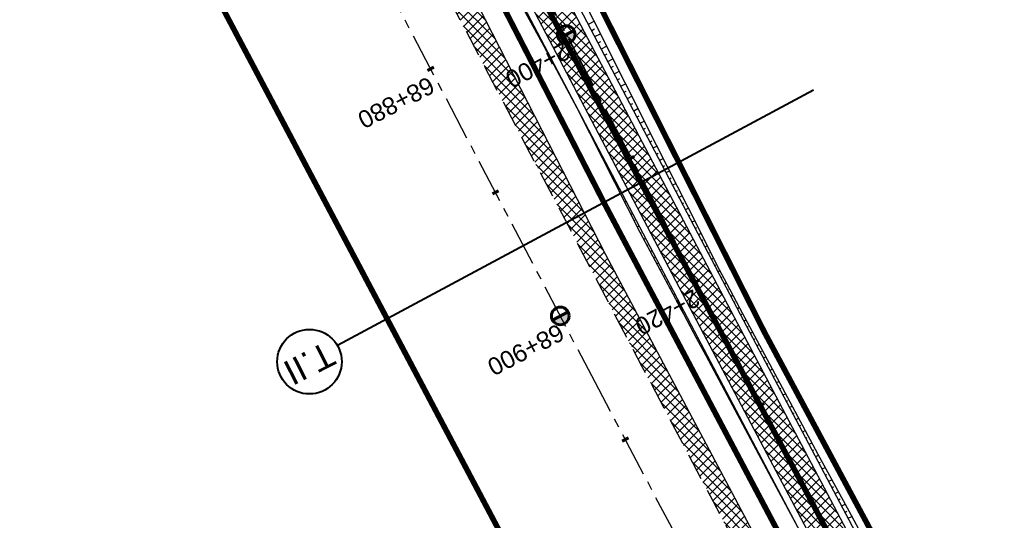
# Model space of a CAD drawing. Header units: metres. Extents: x 7529682 to 7533751, y 5721195 to 5727842.
# Tile 93 of 210: x 7530796 to 7530867, y 5725643 to 5725679. Entities that reach past the tile are written whole.
import ezdxf
from ezdxf.enums import TextEntityAlignment as Align

# ---------------------------------------------------------------- set-up
doc = ezdxf.new("R2010")
doc.units = ezdxf.units.M
for name, pattern in [('817-dzialki-09-05-04$0$HIDDEN', [0.375, 0.25, -0.125]), ('ACAD_ISO05W100', [33, 24, -3, 0, -3, 0, -3]), ('CENTER', [50.8, 31.75, -6.35, 6.35, -6.35]), ('CENTER2', [28.575, 19.05, -3.175, 3.175, -3.175]), ('HIDDEN', [9.525, 6.35, -3.175])]:
    doc.linetypes.add(name, pattern=pattern)
for name, color, linetype in [('C-DROGI-SYTUACJA', 7, 'Continuous'), ('C-DROGI-SYTUACJA-ETYKIETY', 7, 'Continuous'), ('D-hatch-pobocza', 131, 'Continuous'), ('D-pobocza', 60, 'Continuous'), ('D-rowy', 160, 'Continuous'), ('D-skarpa', 2, 'Continuous'), ('D-skarpa-kreskowanie', 2, 'Continuous')]:
    doc.layers.add(name, color=color, linetype=linetype)
for name, color, linetype, lineweight, true_color in [('D-ewidencja-numery', 7, 'Continuous', 50, 0x40ff00), ('D-hatch-ciag-pieszo-rowerowy', 7, 'Continuous', 13, 0xff9f80), ('D-LR-etap-III', 7, '817-dzialki-09-05-04$0$HIDDEN', 50, 0x00008f), ('D-typowe', 7, 'Continuous', 40, 0x0061c2)]:
    doc.layers.add(name, color=color, linetype=linetype, lineweight=lineweight, true_color=true_color)
for name, color, linetype, lineweight in [('D-krawędzie', 3, 'Continuous', 30), ('D-obrzeża', 2, 'Continuous', 30), ('D-oś', 10, 'CENTER', 30), ('D-pas-drogowy', 7, 'ACAD_ISO05W100', 50)]:
    doc.layers.add(name, color=color, linetype=linetype, lineweight=lineweight)
doc.layers.add('poprzeczki', color=7, linetype='Continuous', true_color=0x0000c7)
doc.styles.get("Standard").update_dxf_attribs({"font": 'arial.ttf'})
pattern_1 = [(45, (0, 0), (-0.33675960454, 0.33675960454), []), (135, (0, 0), (-0.33675960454, -0.33675960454), [])]

# ---------------------------------------------------------------- blocks, each defined once
blk = doc.blocks.new('kilometraz')
at = {"linetype": 'ByBlock', "lineweight": -2}
blk.add_hatch(color=0, dxfattribs=at).paths.add_polyline_path([(0, -0.28125, 0.41421356), (0.28125, 0, 0.41421356), (0, 0.28125)])
at = {"color": 0, "linetype": 'ByBlock', "lineweight": -2}
blk.add_line((0, 0.28125), (0, -0.28125), dxfattribs=at)
blk.add_circle((0, 0), 0.28125, dxfattribs=at)
blk = doc.blocks.new('AeccTickLine')
at = {"color": 0, "linetype": 'ByBlock', "lineweight": -2}
blk.add_line((0, 1), (0, -1), dxfattribs=at)

msp = doc.modelspace()

# ---------------------------------------------------------------- hatches: boundary and pattern name
at = {"layer": 'D-hatch-ciag-pieszo-rowerowy'}
h = msp.add_hatch(dxfattribs=at)
h.set_pattern_fill('ANSI37', color=256, scale=0.15, style=0)
h.set_pattern_definition(pattern_1)
edge = h.paths.add_edge_path()
edge.add_line((7530818.124, 5725713.249), (7530816.54, 5725710.847))
edge.add_line((7530816.54, 5725710.847), (7530819.007, 5725705.983))
edge.add_line((7530819.007, 5725705.983), (7530845.281, 5725656.022))
edge.add_line((7530845.281, 5725656.022), (7530865.098, 5725618.485))
edge.add_line((7530865.098, 5725618.485), (7530869.71, 5725609.719))
edge.add_line((7530869.71, 5725609.719), (7530876.809, 5725596.199))
edge.add_arc((7530894.516, 5725605.497), 20, 207.7039, 238.14424)
edge.add_line((7530883.96, 5725588.51), (7530886.535, 5725586.909))
edge.add_arc((7530875.98, 5725569.922), 20, 27.7039, 58.14424, ccw=False)
edge.add_line((7530893.687, 5725579.22), (7530895.076, 5725576.575))
edge.add_line((7530895.076, 5725576.575), (7530899.583, 5725578.804))
edge.add_line((7530899.583, 5725578.804), (7530895.584, 5725580.984))
edge.add_arc((7530877.877, 5725571.686), 20, 27.7039, 58.14424)
edge.add_line((7530888.433, 5725588.674), (7530885.858, 5725590.274))
edge.add_arc((7530896.413, 5725607.262), 20, 207.7039, 238.14424, ccw=False)
edge.add_line((7530878.706, 5725597.964), (7530871.923, 5725610.881))
edge.add_line((7530871.923, 5725610.881), (7530867.31, 5725619.651))
edge.add_line((7530867.31, 5725619.651), (7530847.493, 5725657.187))
edge.add_line((7530847.493, 5725657.187), (7530821.219, 5725707.149))
edge.add_line((7530821.219, 5725707.149), (7530818.124, 5725713.249))
at = {"layer": 'D-hatch-pobocza'}
h = msp.add_hatch(dxfattribs=at)
h.set_pattern_fill('ANSI37', color=256, scale=0.15, style=0)
h.set_pattern_definition(pattern_1)
h.paths.add_polyline_path([(7530850.03, 5725639.55), (7530838.26, 5725661.68), (7530828.61, 5725680.54), (7530814.732, 5725707.81), (7530813.812, 5725705.117), (7530824.739, 5725684.389), (7530840.856, 5725653.693), (7530860.675, 5725616.154), (7530865.283, 5725607.394), (7530878.05, 5725583.08), (7530883.104, 5725573.52), (7530886.053, 5725572.463), (7530871.95, 5725597.92), (7530858.97, 5725622.4)])

# ---------------------------------------------------------------- linework, layer by layer
at = {"layer": 'C-DROGI-SYTUACJA', "color": 10, "linetype": 'CENTER2', "lineweight": 35, "ltscale": 0.2}
msp.add_lwpolyline([(7530731.225, 5725876.244), (7530749.941, 5725840.801), (7530776.607, 5725790.321), (7530793.835, 5725757.415), (7530804.978, 5725736.313, -0.004099), (7530807.239, 5725731.945), (7530820.113, 5725706.566), (7530830.27, 5725687.299), (7530846.387, 5725656.605), (7530866.204, 5725619.068), (7530877.76, 5725597.076, 0.133536), (7530884.909, 5725589.392), (7530887.484, 5725587.792, -0.133608), (7530894.636, 5725580.102), (7530904.4, 5725561.506, -0.112773)], format="xyb", dxfattribs=at)
at = {"layer": 'D-ewidencja-numery', "color": 12, "ltscale": 15, "true_color": 0xc70000}
msp.add_lwpolyline([(7530735.223, 5725875.667), (7530752.504, 5725842.155), (7530778.311, 5725793.501), (7530797.5, 5725756.382), (7530812.519, 5725728.289), (7530820.039, 5725713.16), (7530822.422, 5725710.194), (7530833.155, 5725688.801), (7530849.629, 5725656.159), (7530867.983, 5725621.964), (7530872.63, 5725612.888), (7530880.354, 5725597.595), (7530883.839, 5725593.389), (7530891.782, 5725587.763), (7530895.039, 5725584.281), (7530897.034, 5725580.941), (7530900.952, 5725579.946), (7530904.81, 5725571.977)], dxfattribs=at)
at = {"layer": 'D-krawędzie', "linetype": 'HIDDEN', "ltscale": 0.3, "flags": 128}
msp.add_lwpolyline([(7530572.01, 5726166.06), (7530620.381, 5726072.761), (7530641.555, 5726032.008), (7530660.961, 5725995.07), (7530689.128, 5725941.54), (7530707.336, 5725907.032), (7530725.256, 5725873.093), (7530743.97, 5725837.654), (7530770.527, 5725787.119), (7530787.864, 5725754.267), (7530809.898, 5725712.542), (7530824.739, 5725684.389), (7530840.856, 5725653.693), (7530860.675, 5725616.154), (7530865.283, 5725607.394), (7530878.05, 5725583.08), (7530918.172, 5725507.178), (7530950.163, 5725446.305), (7530993.419, 5725364.265), (7531022.766, 5725308.719), (7531053.81, 5725249.872), (7531081.166, 5725197.875), (7531103.902, 5725154.541), (7531128.123, 5725108.448), (7531149.3, 5725068.25), (7531167.38, 5725033.767), (7531197.165, 5724976.988), (7531228.151, 5724918.034), (7531253.153, 5724870.491), (7531286.796, 5724806.654), (7531306.74, 5724768.665), (7531335.094, 5724714.652), (7531357.319, 5724672.439), (7531373.645, 5724641.454), (7531392.162, 5724605.999), (7531418.48, 5724555.853), (7531439.727, 5724515.582), (7531468.399, 5724461.077), (7531491.782, 5724416.528), (7531531.99, 5724339.833), (7531557.227, 5724291.659), (7531569.852, 5724267.577), (7531591.376, 5724226.548), (7531610.004, 5724191.103), (7531616.883, 5724177.999), (7531629.985, 5724153.025), (7531641.007, 5724132.022), (7531664.906, 5724087.617), (7531677.644, 5724064.786), (7531683.112, 5724054.988), (7531686.753, 5724048.18), (7531695.448, 5724031.697), (7531703.749, 5724015.917), (7531709.214, 5724005.514), (7531719.389, 5723986.147), (7531726.295, 5723973), (7531732.741, 5723960.736), (7531735.13, 5723956.19)], dxfattribs=at)
at = {"layer": 'D-LR-etap-III', "ltscale": 10, "flags": 128}
msp.add_lwpolyline([(7531750.474, 5723895.103, 0.4, 0.4, 0), (7531750.505, 5723895.13, 0.4, 0.4, 0), (7531682.71, 5724022.92, 0.4, 0.4, 0), (7531619.177, 5724147.204, 0.4, 0.4, 0), (7531592.309, 5724198.489, 0.4, 0.4, 0), (7531553.264, 5724272.919, 0.4, 0.4, 0), (7531504.02, 5724366.79, 0.4, 0.4, 0), (7531482.09, 5724407.62, 0.4, 0.4, 0), (7531412.35, 5724541.183, 0.4, 0.4, 0), (7531388.464, 5724586.93, 0.4, 0.4, 0), (7531345.12, 5724669.94, 0.4, 0.4, 0), (7531127.66, 5725081.67, 0.4, 0.4, 0), (7531059.253, 5725211.041, 0.4, 0.4, 0), (7531008.007, 5725307.954, 0.4, 0.4, 0), (7530964.182, 5725390.836, 0.4, 0.4, 0), (7530914.557, 5725484.684, 0.4, 0.4, 0), (7530865.243, 5725577.494, 0.4, 0.4, 0), (7530840.085, 5725624.059, 0.4, 0.4, 0), (7530802.56, 5725694.925, 0.4, 0.4, 0), (7530755.54, 5725787.51, 0.4, 0.4, 0), (7530708.718, 5725876.303, 0.4, 0.4, 0), (7530695.12, 5725902.09, 0.4, 0.4, 0), (7530642.914, 5726001.078, 0.4, 0.4, 0), (7530634.935, 5726016.147, 0.4, 0.4, 0), (7530610.82, 5726061.93, 0.4, 0.4, 0), (7530610.82, 5726061.93, 0.4, 0.4, 0), (7530607.21, 5726063.51, 0.4, 0.4, 0), (7530597.42, 5726080.68, 0.4, 0.4, 0), (7530591.16, 5726088.44, 0.4, 0.4, 0), (7530581.28, 5726107.21, 0.4, 0.4, 0), (7530571.29, 5726130.56, 0.4, 0.4, 0), (7530549.555, 5726171.527, 0.4, 0.4, 0), (7530531.014, 5726206.474, 0.4, 0.4, 0), (7530516.461, 5726236.017, 0.4, 0.4, 0), (7530500.799, 5726266.141, 0.4, 0.4, 0), (7530491.35, 5726283.94, 0.4, 0.4, 0), (7530482.4, 5726303.41, 0.4, 0.4, 0), (7530482.4, 5726303.41, 0.4, 0.4, 0), (7530450.41, 5726357.28, 0.4, 0.4, 0), (7530397.759, 5726458.5, 0.4, 0.4, 0), (7530334.708, 5726583.665, 0.4, 0.4, 0), (7530303.939, 5726645.168, 0.4, 0.4, 0), (7530300.51, 5726651.778, 0.4, 0.4, 0), (7530289.214, 5726671.967, 0.4, 0.4, 0), (7530281.54, 5726685.57, 0.4, 0.4, 0), (7530261.371, 5726724.163, 0.4, 0.4, 0), (7530254.03, 5726738.21, 0.4, 0.4, 0), (7530197.22, 5726845.06, 0.4, 0.4, 0), (7530194.71, 5726849.15, 0.4, 0.4, 0), (7530195.92, 5726850.75, 0.4, 0.4, 0), (7530170.547, 5726892.961, 0.4, 0.4, 0), (7530143.175, 5726945.066, 0.4, 0.4, 0), (7530105.06, 5727018.32, 0.4, 0.4, 0), (7530100.06, 5727027.16, 0.4, 0.4, 0), (7530062.319, 5727099.625, 0.4, 0.4, 0), (7530015.379, 5727189.42, 0.4, 0.4, 0), (7529983.208, 5727250.207, 0.4, 0.4, 0), (7529953.284, 5727306.747, 0.4, 0.4, 0), (7529900.671, 5727406.159, 0.4, 0.4, 0), (7529890.63, 5727425.131, 0.4, 0.4, 0), (7529875.155, 5727454.426, 0.4, 0.4, 0), (7529857.56, 5727487.787, 0.4, 0.4, 0), (7529835.194, 5727530.193, 0.4, 0.4, 0), (7529811.741, 5727574.662, 0.4, 0.4, 0), (7529792.102, 5727611.923, 0.4, 0.4, 0), (7529768.066, 5727657.47, 0.4, 0.4, 0), (7529755.211, 5727682.131, 0.4, 0.4, 0), (7529753.31, 5727681.13, 0.4, 0.4, 0), (7529739.21, 5727707.77, 0.4, 0.4, 0), (7529735.395, 5727711.252, 0.4, 0.4, 0), (7529725.42, 5727730.2, 0.4, 0.4, 0), (7529723.55, 5727729.88, 0.4, 0.4, 0), (7529695.567, 5727782.932, 0.4, 0.4, 0), (7529717.68, 5727794.024, 0.4, 0.4, 0), (7529736.275, 5727758.647, 0.4, 0.4, 0), (7529736.275, 5727758.647, 0.4, 0.4, 0), (7529744.511, 5727750.406, 0.4, 0.4, 0), (7529744.511, 5727750.406, 0.4, 0.4, 0), (7529750.283, 5727738.55, 0.4, 0.4, 0), (7529777.109, 5727687.569, 0.4, 0.4, 0), (7529796.515, 5727651.33, 0.4, 0.4, 0), (7529814.938, 5727616.793, 0.4, 0.4, 0), (7529839.007, 5727572.304, 0.4, 0.4, 0), (7529860.618, 5727532.509, 0.4, 0.4, 0), (7529882.349, 5727491.504, 0.4, 0.4, 0), (7529904.865, 5727449.096, 0.4, 0.4, 0), (7529920.747, 5727418.885, 0.4, 0.4, 0), (7529946.677, 5727368.547, 0.4, 0.4, 0), (7529972.025, 5727320.573, 0.4, 0.4, 0), (7529987.74, 5727290.153, 0.4, 0.4, 0), (7529996.497, 5727273.662, 0.4, 0.4, 0), (7530017.541, 5727234.203, 0.4, 0.4, 0), (7530033.054, 5727204.864, 0.4, 0.4, 0), (7530051.623, 5727170.223, 0.4, 0.4, 0), (7530069.277, 5727137.016, 0.4, 0.4, 0), (7530089.385, 5727097.534, 0.4, 0.4, 0), (7530109.713, 5727060.747, 0.4, 0.4, 0), (7530136.77, 5727011.64, 0.4, 0.4, 0), (7530162.447, 5726962.744, 0.4, 0.4, 0), (7530187.674, 5726916.992, 0.4, 0.4, 0), (7530207.821, 5726879.335, 0.4, 0.4, 0), (7530230.626, 5726834.519, 0.4, 0.4, 0), (7530262.288, 5726776.618, 0.4, 0.4, 0), (7530277.51, 5726760.213, 0.4, 0.4, 0), (7530286.037, 5726744.107, 0.4, 0.4, 0), (7530288.097, 5726735.884, 0.4, 0.4, 0), (7530290.394, 5726725.047, 0.4, 0.4, 0), (7530296.177, 5726713.583, 0.4, 0.4, 0), (7530302.726, 5726701.182, 0.4, 0.4, 0), (7530325.685, 5726657.466, 0.4, 0.4, 0), (7530343.244, 5726623.649, 0.4, 0.4, 0), (7530360.23, 5726591.747, 0.4, 0.4, 0), (7530383.209, 5726548.059, 0.4, 0.4, 0), (7530406.018, 5726503.606, 0.4, 0.4, 0), (7530427.465, 5726462.62, 0.4, 0.4, 0), (7530447.928, 5726424.388, 0.4, 0.4, 0), (7530471.127, 5726379.921, 0.4, 0.4, 0), (7530490.501, 5726343.033, 0.4, 0.4, 0), (7530509.499, 5726306.733, 0.4, 0.4, 0), (7530529.89, 5726267.244, 0.4, 0.4, 0), (7530543.852, 5726238.99, 0.4, 0.4, 0), (7530554.809, 5726218.944, 0.4, 0.4, 0), (7530559.027, 5726212.223, 0.4, 0.4, 0), (7530563.061, 5726206.41, 0.4, 0.4, 0), (7530566.934, 5726200.464, 0.4, 0.4, 0), (7530569.771, 5726194.902, 0.4, 0.4, 0), (7530571.473, 5726191.282, 0.4, 0.4, 0), (7530572.839, 5726188.025, 0.4, 0.4, 0), (7530575.295, 5726182.035, 0.4, 0.4, 0), (7530579.737, 5726173.306, 0.4, 0.4, 0), (7530583.3, 5726167.41, 0.4, 0.4, 0), (7530593.4, 5726163.33, 0.4, 0.4, 0), (7530598.618, 5726155.264, 0.4, 0.4, 0), (7530608.258, 5726140.497, 0.4, 0.4, 0), (7530603.27, 5726136.83, 0.4, 0.4, 0), (7530606.53, 5726131.84, 0.4, 0.4, 0), (7530604.239, 5726124.217, 0.4, 0.4, 0), (7530605.847, 5726121.63, 0.4, 0.4, 0), (7530608.972, 5726116.164, 0.4, 0.4, 0), (7530618.114, 5726097.791, 0.4, 0.4, 0), (7530651.213, 5726034.96, 0.4, 0.4, 0), (7530670.244, 5725998.611, 0.4, 0.4, 0), (7530698.075, 5725945.953, 0.4, 0.4, 0), (7530716.506, 5725911.305, 0.4, 0.4, 0), (7530735.223, 5725875.667, 0.4, 0.4, 0), (7530752.504, 5725842.155, 0.4, 0.4, 0), (7530778.311, 5725793.501, 0.4, 0.4, 0), (7530797.5, 5725756.382, 0.4, 0.4, 0), (7530812.519, 5725728.289, 0.4, 0.4, 0), (7530820.039, 5725713.16, 0.4, 0.4, 0), (7530822.422, 5725710.194, 0.4, 0.4, 0), (7530833.155, 5725688.801, 0.4, 0.4, 0), (7530849.629, 5725656.159, 0.4, 0.4, 0), (7530867.983, 5725621.964, 0.4, 0.4, 0), (7530872.63, 5725612.888, 0.4, 0.4, 0), (7530880.354, 5725597.595, 0.4, 0.4, 0), (7530883.839, 5725593.389, 0.4, 0.4, 0), (7530891.782, 5725587.763, 0.4, 0.4, 0), (7530895.039, 5725584.281, 0.4, 0.4, 0), (7530897.034, 5725580.941, 0.4, 0.4, 0), (7530900.952, 5725579.946, 0.4, 0.4, 0), (7530904.81, 5725571.977, 0.4, 0.4, 0), (7530903.682, 5725568.566, 0.4, 0.4, 0), (7530908.901, 5725558.845, 0.4, 0.4, 0), (7530910.252, 5725545.672, 0.4, 0.4, 0), (7530912.873, 5725538.646, 0.4, 0.4, 0), (7530945.278, 5725478.464, 0.4, 0.4, 0), (7530959.692, 5725450.246, 0.4, 0.4, 0), (7531002.827, 5725368.192, 0.4, 0.4, 0), (7531044.704, 5725290.314, 0.4, 0.4, 0), (7531064.099, 5725253.213, 0.4, 0.4, 0), (7531083.01, 5725216.678, 0.4, 0.4, 0), (7531113.013, 5725158.466, 0.4, 0.4, 0), (7531137.364, 5725113.071, 0.4, 0.4, 0), (7531150.831, 5725086.712, 0.4, 0.4, 0), (7531159.746, 5725076.641, 0.4, 0.4, 0), (7531166.31, 5725074.58, 0.4, 0.4, 0), (7531172.29, 5725062.58, 0.4, 0.4, 0), (7531170.59, 5725055.606, 0.4, 0.4, 0), (7531173.733, 5725044.081, 0.4, 0.4, 0), (7531215.342, 5724964.86, 0.4, 0.4, 0), (7531238.054, 5724921.685, 0.4, 0.4, 0), (7531262.39, 5724875.283, 0.4, 0.4, 0), (7531295.587, 5724811.266, 0.4, 0.4, 0), (7531348.488, 5724712.363, 0.4, 0.4, 0), (7531363.741, 5724682.684, 0.4, 0.4, 0), (7531366.987, 5724675.865, 0.4, 0.4, 0), (7531382.541, 5724646.111, 0.4, 0.4, 0), (7531401.299, 5724610.875, 0.4, 0.4, 0), (7531428.965, 5724558.862, 0.4, 0.4, 0), (7531449.111, 5724520.398, 0.4, 0.4, 0), (7531477.293, 5724465.831, 0.4, 0.4, 0), (7531500.996, 5724421.113, 0.4, 0.4, 0), (7531512.122, 5724400.549, 0.4, 0.4, 0), (7531513.782, 5724396.757, 0.4, 0.4, 0), (7531526.32, 5724379.39, 0.4, 0.4, 0), (7531566.784, 5724302.736, 0.4, 0.4, 0), (7531612.277, 5724225.61, 0.4, 0.4, 0), (7531620.493, 5724210.548, 0.4, 0.4, 0), (7531631.578, 5724196.258, 0.4, 0.4, 0), (7531653.484, 5724152.434, 0.4, 0.4, 0), (7531661.151, 5724128.494, 0.4, 0.4, 0), (7531673.881, 5724101.186, 0.4, 0.4, 0), (7531684.691, 5724081.184, 0.4, 0.4, 0), (7531699.212, 5724051.17, 0.4, 0.4, 0), (7531704.034, 5724040.584, 0.4, 0.4, 0), (7531704.034, 5724040.584, 0.4, 0.4, 0), (7531703.913, 5724037.17, 0.4, 0.4, 0), (7531736.42, 5723969.232, 0.4, 0.4, 0), (7531738.285, 5723967.699, 0.4, 0.4, 0), (7531742.181, 5723962.346, 0.4, 0.4, 0), (7531744.286, 5723958.616, 0.4, 0.4, 0), (7531755.393, 5723944.193, 0.4, 0.4, 0), (7531758.69, 5723936.76, 0.4, 0.4, 0), (7531780.08, 5723929.25, 0.4, 0.4, 0), (7531792.612, 5723906.338, 0.4, 0.4, 0), (7531792.612, 5723906.338, 0.4, 0.4, 0), (7531756.962, 5723883.055, 0.4, 0.4, 0), (7531750.46, 5723895.13, 0.4, 0.4, 0), (7531750.46, 5723895.13, 0, 0, 0)], format="xyseb", dxfattribs=at)
at = {"layer": 'D-obrzeża'}
for points in [[(7530899.583, 5725578.804), (7530896.833, 5725580.303, -0.131848), (7530894.957, 5725582.092, 0.117448), (7530888.433, 5725588.674), (7530885.858, 5725590.274, -0.133608), (7530878.706, 5725597.964), (7530871.923, 5725610.881), (7530867.31, 5725619.651), (7530847.493, 5725657.187), (7530831.376, 5725687.881), (7530821.219, 5725707.149)], [(7530819.007, 5725705.983), (7530829.164, 5725686.717), (7530845.281, 5725656.022), (7530865.098, 5725618.485), (7530869.71, 5725609.719), (7530876.809, 5725596.199, 0.133608), (7530883.96, 5725588.51), (7530886.535, 5725586.909, -0.133608), (7530893.687, 5725579.22), (7530895.076, 5725576.576)]]:
    msp.add_lwpolyline(points, format="xyb", dxfattribs=at)
at = {"layer": 'D-oś', "ltscale": 0.1}
msp.add_lwpolyline([(7530915.075, 5725505.546), (7530874.954, 5725581.449), (7530862.185, 5725605.765), (7530857.579, 5725614.523), (7530837.759, 5725652.063), (7530821.642, 5725682.76), (7530806.803, 5725710.907), (7530784.769, 5725752.633), (7530767.43, 5725785.489), (7530740.873, 5725836.023), (7530722.161, 5725871.458), (7530704.24, 5725905.399), (7530686.032, 5725939.909), (7530657.862, 5725993.442), (7530638.453, 5726030.387), (7530594.845, 5726110.895), (7530594.845, 5726110.895), (7530594.845, 5726110.895), (7530540.21, 5726214.45)], dxfattribs=at)
at = {"layer": 'D-pas-drogowy', "ltscale": 0.2, "flags": 128}
msp.add_lwpolyline([(7531633.019, 5724182.834, 0.4, 0.4, 0), (7531617.559, 5724211.608, 0.4, 0.4, 0), (7531566.784, 5724302.736, 0.4, 0.4, 0), (7531538.419, 5724356.47, 0.4, 0.4, 0), (7531526.32, 5724379.39, 0.4, 0.4, 0), (7531516.102, 5724393.607, 0.4, 0.4, 0.001485), (7531513.78, 5724396.838, 0.4, 0.4, 0), (7531501.87, 5724413.41, 0.4, 0.4, 0), (7531474.926, 5724464.508, 0.4, 0.4, 0), (7531446.2, 5724518.992, 0.4, 0.4, 0), (7531424.962, 5724559.262, 0.4, 0.4, 0), (7531398.444, 5724609.566, 0.4, 0.4, 0), (7531379.647, 5724645.216, 0.4, 0.4, 0), (7531365.23, 5724672.56, 0.4, 0.4, 0), (7531341.306, 5724717.915, 0.4, 0.4, 0), (7531312.9, 5724771.789, 0.4, 0.4, 0), (7531292.591, 5724810.307, 0.4, 0.4, 0), (7531259.392, 5724873.271, 0.4, 0.4, 0), (7531233.74, 5724921.923, 0.4, 0.4, 0), (7531203.073, 5724980.092, 0.4, 0.4, 0), (7531173.471, 5725036.225, 0.4, 0.4, 0), (7531168.27, 5725046.09, 0.4, 0.4, 0), (7531172.29, 5725062.58, 0.4, 0.4, 0), (7531166.31, 5725074.58, 0.4, 0.4, 0), (7531150.32, 5725079.6, 0.4, 0.4, 0), (7531141.5, 5725096.43, 0.4, 0.4, 0), (7531109.312, 5725157.814, 0.4, 0.4, 0), (7531086.641, 5725201.048, 0.4, 0.4, 0), (7531059.198, 5725253.384, 0.4, 0.4, 0), (7531028.207, 5725312.489, 0.4, 0.4, 0), (7530999.105, 5725367.99, 0.4, 0.4, 0), (7530956.248, 5725449.725, 0.4, 0.4, 0), (7530924.398, 5725510.464, 0.4, 0.4, 0), (7530897.51, 5725561.74, 0.4, 0.4, 0), (7530894.46, 5725566.14, 0.4, 0.4, 0), (7530892.16, 5725570.49, 0.4, 0.4, 0), (7530869.363, 5725613.307, 0.4, 0.4, 0), (7530861.694, 5725627.705, 0.4, 0.4, 0), (7530852.74, 5725644.52, 0.4, 0.4, 0), (7530831.51, 5725684.2, 0.4, 0.4, 0), (7530811.13, 5725722.52, 0.4, 0.4, 0), (7530792.348, 5725757.941, 0.4, 0.4, 0), (7530768.03, 5725803.8, 0.4, 0.4, 0), (7530748.769, 5725840.179, 0.4, 0.4, 0), (7530727.7, 5725879.97, 0.4, 0.4, 0), (7530712.098, 5725909.545, 0.4, 0.4, 0), (7530693.644, 5725944.645, 0.4, 0.4, 0), (7530665.702, 5725997.539, 0.4, 0.4, 0), (7530641.76, 5726042.88, 0.4, 0.4, 0), (7530616.5, 5726091.48, 0.4, 0.4, 0), (7530604.628, 5726114.32, 0.4, 0.4, -0.007763), (7530602.5, 5726118.43, 0.4, 0.4, 0), (7530603.992, 5726123.395, 0.4, 0.4, 0), (7530606.53, 5726131.84, 0.4, 0.4, 0), (7530603.27, 5726136.83, 0.4, 0.4, 0), (7530593.776, 5726151.369, 0.4, 0.4, 0), (7530590.203, 5726156.84, 0.4, 0.4, 0), (7530583.3, 5726167.41, 0.4, 0.4, 0), (7530580.578, 5726170.428, 0.4, 0.4, 0), (7530575.85, 5726175.67, 0.4, 0.4, 0), (7530569.01, 5726186.66, 0.4, 0.4, 0), (7530562.555, 5726199.189, 0.4, 0.4, 0), (7530555.67, 5726211.39, 0.4, 0.4, 0), (7530548.29, 5726224.23, 0.4, 0.4, 0), (7530540.58, 5726237.71, 0.4, 0.4, 0), (7530532.68, 5726252.65, 0.4, 0.4, 0), (7530524.06, 5726269.35, 0.4, 0.4, 0), (7530502.82, 5726309.91, 0.4, 0.4, 0), (7530488.83, 5726336.63, 0.4, 0.4, 0), (7530466.03, 5726380.16, 0.4, 0.4, 0), (7530438.47, 5726432.77, 0.4, 0.4, 0), (7530424.53, 5726459.09, 0.4, 0.4, 0), (7530401.63, 5726502.97, 0.4, 0.4, 0), (7530383.38, 5726538.06, 0.4, 0.4, 0), (7530353.97, 5726593.52, 0.4, 0.4, 0), (7530338.47, 5726622.74, 0.4, 0.4, 0), (7530322.01, 5726653.88, 0.4, 0.4, 0), (7530297.54, 5726700.33, 0.4, 0.4, 0), (7530287.38, 5726719.6, 0.4, 0.4, 0), (7530285.95, 5726722.316, 0.4, 0.4, 0), (7530280.26, 5726733.12, 0.4, 0.4, 0), (7530266.73, 5726758.74, 0.4, 0.4, 0), (7530260.42, 5726770.47, 0.4, 0.4, 0), (7530253.25, 5726783.82, 0.4, 0.4, 0), (7530244.95, 5726799.33, 0.4, 0.4, 0), (7530239.39, 5726808.49, 0.4, 0.4, 0), (7530238.29, 5726807.9, 0.4, 0.4, 0), (7530218.11, 5726850.67, 0.4, 0.4, 0), (7530175.907, 5726928.168, 0.4, 0.4, 0), (7530096.68, 5727076.15, 0.4, 0.4, 0), (7530094.68, 5727079.89, 0.4, 0.4, 0), (7530064.597, 5727135.523, 0.4, 0.4, 0), (7530046.731, 5727168.892, 0.4, 0.4, 0), (7530025.803, 5727208.461, 0.4, 0.4, 0), (7530012.847, 5727232.979, 0.4, 0.4, 0), (7529994.15, 5727268.45, 0.4, 0.4, 0), (7529981.671, 5727291.93, 0.4, 0.4, 0), (7529949.89, 5727351.73, 0.4, 0.4, 0), (7529924.75, 5727399.03, 0.4, 0.4, 0), (7529915.516, 5727417.1, 0.4, 0.4, 0), (7529885.83, 5727475.19, 0.4, 0.4, 0), (7529862.56, 5727519.97, 0.4, 0.4, 0), (7529852.985, 5727538.191, 0.4, 0.4, 0), (7529836.513, 5727569.511, 0.4, 0.4, 0), (7529815.369, 5727609.141, 0.4, 0.4, 0), (7529792.795, 5727651.247, 0.4, 0.4, 0), (7529774.199, 5727685.858, 0.4, 0.4, 0), (7529746.966, 5727736.059, 0.4, 0.4, 0), (7529733.92, 5727757.62, 0.4, 0.4, 0), (7529708.607, 5727806.389, 0.4, 0.4, 0), (7529688.492, 5727796.345, 0.4, 0.4, 0), (7529723.55, 5727729.88, 0.4, 0.4, 0), (7529725.42, 5727730.2, 0.4, 0.4, 0), (7529735.38, 5727711.28, 0.4, 0.4, 0), (7529739.21, 5727707.77, 0.4, 0.4, 0), (7529753.31, 5727681.13, 0.4, 0.4, 0), (7529755.178, 5727682.114, 0.4, 0.4, 0), (7529792.102, 5727611.923, 0.4, 0.4, 0), (7529811.741, 5727574.662, 0.4, 0.4, 0), (7529835.194, 5727530.193, 0.4, 0.4, 0), (7529857.56, 5727487.787, 0.4, 0.4, 0), (7529875.155, 5727454.426, 0.4, 0.4, 0), (7529890.63, 5727425.131, 0.4, 0.4, 0), (7529900.671, 5727406.159, 0.4, 0.4, 0), (7529953.284, 5727306.747, 0.4, 0.4, 0), (7529983.208, 5727250.207, 0.4, 0.4, 0), (7530015.379, 5727189.42, 0.4, 0.4, 0), (7530062.319, 5727099.625, 0.4, 0.4, 0), (7530100.06, 5727027.16, 0.4, 0.4, 0), (7530105.06, 5727018.32, 0.4, 0.4, 0), (7530143.175, 5726945.066, 0.4, 0.4, 0), (7530170.547, 5726892.961, 0.4, 0.4, 0), (7530195.92, 5726850.75, 0.4, 0.4, 0), (7530194.71, 5726849.15, 0.4, 0.4, 0), (7530197.22, 5726845.06, 0.4, 0.4, 0), (7530254.03, 5726738.21, 0.4, 0.4, 0), (7530261.371, 5726724.163, 0.4, 0.4, 0), (7530281.54, 5726685.57, 0.4, 0.4, 0), (7530289.214, 5726671.967, 0.4, 0.4, 0), (7530300.51, 5726651.778, 0.4, 0.4, 0), (7530303.939, 5726645.168, 0.4, 0.4, 0), (7530334.708, 5726583.665, 0.4, 0.4, 0), (7530397.759, 5726458.5, 0.4, 0.4, 0), (7530450.41, 5726357.28, 0.4, 0.4, 0), (7530482.4, 5726303.41, 0.4, 0.4, 0), (7530483.688, 5726301.003, 0.4, 0.4, 0), (7530491.35, 5726283.94, 0.4, 0.4, 0), (7530512.67, 5726243.78, 0.4, 0.4, 0), (7530529.43, 5726209.46, 0.4, 0.4, 0), (7530571.29, 5726130.56, 0.4, 0.4, 0), (7530581.28, 5726107.21, 0.4, 0.4, 0), (7530591.16, 5726088.44, 0.4, 0.4, 0), (7530597.42, 5726080.68, 0.4, 0.4, 0), (7530607.21, 5726063.51, 0.4, 0.4, 0), (7530610.82, 5726061.93, 0.4, 0.4, 0), (7530634.935, 5726016.147, 0.4, 0.4, 0), (7530642.914, 5726001.078, 0.4, 0.4, 0), (7530695.12, 5725902.09, 0.4, 0.4, 0), (7530708.718, 5725876.303, 0.4, 0.4, 0), (7530755.54, 5725787.51, 0.4, 0.4, 0), (7530802.56, 5725694.925, 0.4, 0.4, 0), (7530840.085, 5725624.059, 0.4, 0.4, 0), (7530865.243, 5725577.494, 0.4, 0.4, 0), (7530914.557, 5725484.684, 0.4, 0.4, 0), (7530964.182, 5725390.836, 0.4, 0.4, 0), (7531008.007, 5725307.954, 0.4, 0.4, 0), (7531059.253, 5725211.041, 0.4, 0.4, 0), (7531127.66, 5725081.67, 0.4, 0.4, 0), (7531345.12, 5724669.94, 0.4, 0.4, 0), (7531388.464, 5724586.93, 0.4, 0.4, 0), (7531412.35, 5724541.183, 0.4, 0.4, 0), (7531482.09, 5724407.62, 0.4, 0.4, 0), (7531504.02, 5724366.79, 0.4, 0.4, 0), (7531519.374, 5724337.52, 0.4, 0.4, 0), (7531563.749, 5724252.932, 0.4, 0.4, 0), (7531602.175, 5724179.681, 0.4, 0.4, 0), (7531619.177, 5724147.204, 0.4, 0.4, 0), (7531625.038, 5724135.635, 0.4, 0.4, 0), (7531656.796, 5724073.316, 0.4, 0.4, 0), (7531675.12, 5724037.36, 0.4, 0.4, 0), (7531682.71, 5724022.92, 0.4, 0.4, 0), (7531705.565, 5723979.811, 0.4, 0.4, 0), (7531736.606, 5723921.262, 0.4, 0.4, 0), (7531750.46, 5723895.13, 0.4, 0.4, 0), (7531740.77, 5723886.56, 0.4, 0.4, 0), (7531732.86, 5723885, 0.4, 0.4, 0), (7531722.18, 5723887.77, 0.4, 0.4, 0), (7531729.87, 5723862.17, 0.4, 0.4, 0), (7531742.92, 5723861.93, 0.4, 0.4, 0), (7531763.71, 5723859.52, 0.4, 0.4, 0), (7531768.42, 5723854.12, 0.4, 0.4, 0), (7531787.42, 5723817.97, 0.4, 0.4, 0), (7531795.57, 5723809.82, 0.4, 0.4, 0), (7531816.347, 5723819.85, 0.4, 0.4, 0), (7531816.347, 5723819.85, 0.4, 0.4, 0), (7531805.06, 5723843.23, 0.4, 0.4, 0), (7531803.61, 5723886.23, 0.4, 0.4, 0), (7531803.61, 5723886.23, 0.4, 0.4, 0), (7531780.08, 5723929.25, 0.4, 0.4, 0), (7531758.69, 5723936.76, 0.4, 0.4, 0), (7531749.359, 5723946.412, 0.4, 0.4, 0), (7531742.71, 5723953.29, 0.4, 0.4, 0), (7531735.177, 5723967.878, 0.4, 0.4, 0), (7531722.37, 5723992.68, 0.4, 0.4, 0), (7531705.042, 5724030.886, 0.4, 0.4, 0), (7531699.47, 5724043.17, 0.4, 0.4, 0), (7531692.69, 5724058.11, 0.4, 0.4, 0), (7531679.672, 5724084.017, 0.4, 0.4, 0), (7531674.55, 5724094.21, 0.4, 0.4, 0), (7531666.633, 5724114.003, 0.4, 0.4, 0), (7531649, 5724153.82, 0.4, 0.4, 0), (7531641.49, 5724149.34, 0.4, 0.4, 0), (7531626.04, 5724179.34, 0.4, 0.4, 0), (7531633.03, 5724182.84, 0, 0, 0)], format="xyseb", dxfattribs=at)
at = {"layer": 'D-pobocza'}
msp.add_lwpolyline([(7530886.053, 5725572.463), (7530871.95, 5725597.92), (7530858.97, 5725622.4), (7530850.03, 5725639.55), (7530838.26, 5725661.68), (7530828.61, 5725680.54), (7530814.732, 5725707.81)], dxfattribs=at)
for points in [[(7530896.348, 5725580.605), (7530896.027, 5725581.217, 0.133608), (7530888.697, 5725589.099), (7530886.121, 5725590.699, -0.133608), (7530879.149, 5725598.196), (7530872.366, 5725611.113), (7530867.752, 5725619.884), (7530847.935, 5725657.42), (7530831.819, 5725688.114), (7530821.661, 5725707.382)], [(7530818.565, 5725705.75), (7530828.721, 5725686.485), (7530844.838, 5725655.79), (7530864.656, 5725618.252), (7530869.267, 5725609.486), (7530876.366, 5725595.967, 0.133608), (7530883.697, 5725588.085), (7530886.272, 5725586.485, -0.133608), (7530893.244, 5725578.988), (7530894.624, 5725576.36)]]:
    msp.add_lwpolyline(points, format="xyb", dxfattribs=at)
at = {"layer": 'D-rowy', "linetype": 'HIDDEN', "ltscale": 0.1, "const_width": 0.4, "flags": 128}
msp.add_lwpolyline([(7530883.811, 5725577.738), (7530881.989, 5725581.825), (7530870.795, 5725603.155), (7530854.16, 5725635.155), (7530838.136, 5725665.424), (7530816.674, 5725707.159)], dxfattribs=at)
at = {"layer": 'D-skarpa', "linetype": 'Continuous'}
for points in [[(7530818.586, 5725713.773), (7530821.785, 5725709.789), (7530822.715, 5725707.886), (7530823.158, 5725707.015), (7530824.009, 5725705.362), (7530824.591, 5725704.253), (7530825.5, 5725702.456), (7530832.484, 5725688.466), (7530832.976, 5725687.475), (7530835.14, 5725682.964), (7530837.387, 5725678.497), (7530839.632, 5725674.029), (7530841.881, 5725669.562), (7530844.14, 5725665.101), (7530846.4, 5725660.64), (7530846.934, 5725659.595), (7530848.064, 5725657.486), (7530848.742, 5725656.227), (7530851.098, 5725651.817), (7530853.462, 5725647.411), (7530855.854, 5725643.02), (7530858.221, 5725638.615)], [(7530815.802, 5725709.795), (7530816.727, 5725707.223), (7530817.693, 5725705.574), (7530817.79, 5725705.388), (7530818.301, 5725704.454), (7530819.185, 5725702.819), (7530819.772, 5725701.713), (7530820.698, 5725699.925), (7530821.499, 5725698.386), (7530827.969, 5725686.086), (7530828.487, 5725685.118), (7530831.428, 5725681.015), (7530833.819, 5725676.624), (7530836.202, 5725672.227), (7530840.705, 5725663.297), (7530843.07, 5725658.892), (7530843.63, 5725657.861), (7530844.755, 5725655.748), (7530845.434, 5725654.481), (7530850.155, 5725645.665), (7530852.508, 5725641.253)]]:
    msp.add_lwpolyline(points, dxfattribs=at)
at = {"layer": 'D-skarpa-kreskowanie', "linetype": 'Continuous'}
for p, q in [((7530832.986, 5725678.363, 107.399), (7530832.941, 5725678.34, 107.365)), ((7530837.023, 5725678.203, 107.542), (7530837.428, 5725678.416, 107.237)), ((7530833.218, 5725677.921, 107.402), (7530833.136, 5725677.878, 107.34)), ((7530833.45, 5725677.478, 107.405), (7530833.413, 5725677.458, 107.377)), ((7530837.255, 5725677.761, 107.546), (7530837.454, 5725677.865, 107.396)), ((7530837.488, 5725677.318, 107.549), (7530837.877, 5725677.522, 107.256)), ((7530833.683, 5725677.035, 107.409), (7530833.615, 5725676.999, 107.357)), ((7530833.915, 5725676.593, 107.412), (7530833.884, 5725676.576, 107.389)), ((7530837.72, 5725676.875, 107.552), (7530837.911, 5725676.975, 107.409)), ((7530837.952, 5725676.433, 107.556), (7530838.326, 5725676.629, 107.274)), ((7530834.148, 5725676.15, 107.415), (7530834.092, 5725676.121, 107.374)), ((7530838.185, 5725675.99, 107.559), (7530838.368, 5725676.086, 107.421)), ((7530834.38, 5725675.707, 107.419), (7530834.355, 5725675.694, 107.401)), ((7530834.613, 5725675.264, 107.422), (7530834.568, 5725675.241, 107.391)), ((7530838.417, 5725675.547, 107.562), (7530838.775, 5725675.735, 107.293)), ((7530838.65, 5725675.105, 107.566), (7530838.825, 5725675.196, 107.434)), ((7530834.845, 5725674.822, 107.425), (7530834.826, 5725674.812, 107.412)), ((7530838.882, 5725674.662, 107.569), (7530839.224, 5725674.841, 107.312)), ((7530835.078, 5725674.379, 107.429), (7530835.045, 5725674.362, 107.408)), ((7530835.31, 5725673.936, 107.432), (7530835.297, 5725673.929, 107.424)), ((7530839.115, 5725674.219, 107.572), (7530839.282, 5725674.307, 107.447)), ((7530839.347, 5725673.777, 107.576), (7530839.673, 5725673.948, 107.33)), ((7530835.542, 5725673.494, 107.436), (7530835.521, 5725673.483, 107.424)), ((7530835.775, 5725673.051, 107.439), (7530835.767, 5725673.047, 107.436)), ((7530839.579, 5725673.334, 107.579), (7530839.739, 5725673.418, 107.459)), ((7530839.812, 5725672.891, 107.582), (7530840.123, 5725673.054, 107.348)), ((7530836.007, 5725672.608, 107.442), (7530835.998, 5725672.603, 107.441)), ((7530840.044, 5725672.448, 107.586), (7530840.196, 5725672.528, 107.472)), ((7530836.234, 5725672.163, 107.45), (7530836.237, 5725672.164, 107.448)), ((7530836.459, 5725671.716, 107.459), (7530836.472, 5725671.723, 107.449)), ((7530840.277, 5725672.006, 107.589), (7530840.573, 5725672.161, 107.366)), ((7530840.509, 5725671.563, 107.593), (7530840.653, 5725671.639, 107.484)), ((7530836.685, 5725671.27, 107.467), (7530836.695, 5725671.275, 107.46)), ((7530840.742, 5725671.12, 107.596), (7530841.022, 5725671.268, 107.384)), ((7530836.91, 5725670.823, 107.476), (7530836.937, 5725670.838, 107.456)), ((7530837.135, 5725670.377, 107.485), (7530837.152, 5725670.386, 107.472)), ((7530840.974, 5725670.678, 107.599), (7530841.111, 5725670.749, 107.496)), ((7530841.206, 5725670.235, 107.603), (7530841.472, 5725670.375, 107.403)), ((7530837.36, 5725669.93, 107.494), (7530837.402, 5725669.952, 107.462)), ((7530841.439, 5725669.792, 107.606), (7530841.568, 5725669.86, 107.509)), ((7530837.585, 5725669.484, 107.503), (7530837.61, 5725669.497, 107.484)), ((7530837.81, 5725669.037, 107.511), (7530837.867, 5725669.067, 107.469)), ((7530841.671, 5725669.35, 107.609), (7530841.922, 5725669.481, 107.42)), ((7530841.904, 5725668.907, 107.613), (7530842.026, 5725668.971, 107.521)), ((7530838.036, 5725668.591, 107.52), (7530838.067, 5725668.607, 107.496)), ((7530838.261, 5725668.144, 107.529), (7530838.332, 5725668.181, 107.476)), ((7530842.136, 5725668.464, 107.616), (7530842.374, 5725668.589, 107.437)), ((7530838.486, 5725667.698, 107.538), (7530838.525, 5725667.718, 107.509)), ((7530842.369, 5725668.022, 107.619), (7530842.484, 5725668.082, 107.532)), ((7530842.601, 5725667.579, 107.623), (7530842.826, 5725667.697, 107.454)), ((7530838.711, 5725667.251, 107.547), (7530838.796, 5725667.296, 107.483)), ((7530838.936, 5725666.805, 107.556), (7530838.983, 5725666.829, 107.521)), ((7530842.834, 5725667.136, 107.626), (7530842.943, 5725667.193, 107.544)), ((7530843.066, 5725666.694, 107.629), (7530843.277, 5725666.805, 107.47)), ((7530839.162, 5725666.358, 107.564), (7530839.261, 5725666.411, 107.489)), ((7530843.298, 5725666.251, 107.633), (7530843.401, 5725666.305, 107.556)), ((7530839.387, 5725665.912, 107.573), (7530839.44, 5725665.94, 107.533)), ((7530839.612, 5725665.465, 107.582), (7530839.726, 5725665.525, 107.496)), ((7530843.531, 5725665.808, 107.636), (7530843.729, 5725665.912, 107.487)), ((7530843.763, 5725665.365, 107.639), (7530843.859, 5725665.416, 107.567)), ((7530839.837, 5725665.019, 107.591), (7530839.898, 5725665.051, 107.545)), ((7530840.062, 5725664.572, 107.6), (7530840.191, 5725664.64, 107.503)), ((7530843.996, 5725664.923, 107.643), (7530844.181, 5725665.02, 107.503)), ((7530840.287, 5725664.126, 107.609), (7530840.355, 5725664.162, 107.557)), ((7530844.228, 5725664.48, 107.646), (7530844.318, 5725664.527, 107.579)), ((7530844.461, 5725664.037, 107.65), (7530844.633, 5725664.128, 107.52)), ((7530840.513, 5725663.679, 107.617), (7530840.656, 5725663.755, 107.509)), ((7530840.739, 5725663.234, 107.625), (7530840.814, 5725663.273, 107.569)), ((7530844.693, 5725663.595, 107.653), (7530844.776, 5725663.638, 107.59)), ((7530844.925, 5725663.152, 107.656), (7530845.085, 5725663.236, 107.536)), ((7530840.976, 5725662.793, 107.625), (7530841.121, 5725662.869, 107.516)), ((7530845.158, 5725662.709, 107.66), (7530845.234, 5725662.75, 107.602)), ((7530841.212, 5725662.353, 107.626), (7530841.283, 5725662.39, 107.572)), ((7530841.449, 5725661.912, 107.626), (7530841.586, 5725661.984, 107.523)), ((7530845.39, 5725662.267, 107.663), (7530845.537, 5725662.344, 107.553)), ((7530845.623, 5725661.824, 107.666), (7530845.693, 5725661.861, 107.614)), ((7530841.685, 5725661.471, 107.626), (7530841.752, 5725661.506, 107.576)), ((7530841.922, 5725661.031, 107.626), (7530842.051, 5725661.098, 107.53)), ((7530845.855, 5725661.381, 107.67), (7530845.989, 5725661.451, 107.569)), ((7530842.158, 5725660.59, 107.627), (7530842.221, 5725660.623, 107.58)), ((7530846.088, 5725660.939, 107.673), (7530846.151, 5725660.972, 107.625)), ((7530846.32, 5725660.496, 107.676), (7530846.441, 5725660.559, 107.585)), ((7530842.395, 5725660.15, 107.627), (7530842.515, 5725660.213, 107.536)), ((7530842.631, 5725659.709, 107.627), (7530842.69, 5725659.74, 107.583)), ((7530846.553, 5725660.053, 107.68), (7530846.611, 5725660.084, 107.636)), ((7530846.785, 5725659.611, 107.683), (7530846.896, 5725659.669, 107.6)), ((7530842.868, 5725659.269, 107.628), (7530842.98, 5725659.328, 107.543)), ((7530847.017, 5725659.168, 107.684), (7530847.074, 5725659.198, 107.642)), ((7530843.105, 5725658.828, 107.628), (7530843.159, 5725658.857, 107.587)), ((7530843.343, 5725658.389, 107.626), (7530843.445, 5725658.442, 107.55)), ((7530847.25, 5725658.725, 107.685), (7530847.367, 5725658.787, 107.597)), ((7530847.482, 5725658.282, 107.686), (7530847.543, 5725658.314, 107.64)), ((7530843.582, 5725657.949, 107.625), (7530843.63, 5725657.975, 107.589)), ((7530843.818, 5725657.508, 107.624), (7530843.91, 5725657.557, 107.554)), ((7530847.715, 5725657.84, 107.687), (7530847.839, 5725657.905, 107.593)), ((7530844.053, 5725657.067, 107.623), (7530844.098, 5725657.091, 107.589)), ((7530847.947, 5725657.397, 107.687), (7530848.011, 5725657.431, 107.639)), ((7530848.181, 5725656.955, 107.688), (7530848.313, 5725657.025, 107.589)), ((7530844.288, 5725656.626, 107.621), (7530844.375, 5725656.672, 107.556)), ((7530844.523, 5725656.184, 107.62), (7530844.565, 5725656.207, 107.588)), ((7530848.414, 5725656.513, 107.689), (7530848.482, 5725656.549, 107.638)), ((7530848.648, 5725656.071, 107.689), (7530848.787, 5725656.144, 107.585)), ((7530844.758, 5725655.743, 107.619), (7530844.84, 5725655.786, 107.557)), ((7530848.881, 5725655.628, 107.69), (7530848.952, 5725655.666, 107.637)), ((7530844.994, 5725655.302, 107.618), (7530845.034, 5725655.323, 107.588)), ((7530845.23, 5725654.861, 107.617), (7530845.307, 5725654.902, 107.559)), ((7530849.114, 5725655.186, 107.691), (7530849.258, 5725655.262, 107.583)), ((7530849.348, 5725654.744, 107.692), (7530849.421, 5725654.783, 107.637)), ((7530845.466, 5725654.421, 107.615), (7530845.503, 5725654.44, 107.587)), ((7530845.702, 5725653.98, 107.614), (7530845.774, 5725654.018, 107.56)), ((7530849.581, 5725654.302, 107.692), (7530849.729, 5725654.38, 107.581)), ((7530845.938, 5725653.539, 107.613), (7530845.973, 5725653.557, 107.587)), ((7530849.815, 5725653.86, 107.693), (7530849.89, 5725653.899, 107.637)), ((7530850.048, 5725653.418, 107.694), (7530850.2, 5725653.498, 107.579)), ((7530846.174, 5725653.098, 107.612), (7530846.241, 5725653.133, 107.562)), ((7530846.41, 5725652.658, 107.61), (7530846.442, 5725652.674, 107.586)), ((7530850.282, 5725652.976, 107.695), (7530850.359, 5725653.016, 107.637)), ((7530850.515, 5725652.533, 107.695), (7530850.672, 5725652.616, 107.577)), ((7530846.646, 5725652.217, 107.609), (7530846.707, 5725652.249, 107.563)), ((7530850.749, 5725652.091, 107.696), (7530850.828, 5725652.133, 107.636)), ((7530846.882, 5725651.776, 107.608), (7530846.912, 5725651.791, 107.586)), ((7530847.119, 5725651.335, 107.607), (7530847.174, 5725651.365, 107.565)), ((7530850.982, 5725651.649, 107.697), (7530851.143, 5725651.734, 107.576)), ((7530851.215, 5725651.207, 107.698), (7530851.297, 5725651.25, 107.636)), ((7530847.355, 5725650.894, 107.605), (7530847.381, 5725650.908, 107.585)), ((7530847.591, 5725650.454, 107.604), (7530847.641, 5725650.48, 107.566)), ((7530851.449, 5725650.765, 107.698), (7530851.616, 5725650.853, 107.573)), ((7530847.827, 5725650.013, 107.603), (7530847.851, 5725650.025, 107.585)), ((7530851.682, 5725650.323, 107.699), (7530851.767, 5725650.367, 107.635)), ((7530851.916, 5725649.88, 107.7), (7530852.088, 5725649.972, 107.57)), ((7530848.063, 5725649.572, 107.602), (7530848.108, 5725649.596, 107.568)), ((7530848.299, 5725649.131, 107.6), (7530848.32, 5725649.143, 107.584)), ((7530852.149, 5725649.438, 107.701), (7530852.237, 5725649.485, 107.634)), ((7530852.383, 5725648.996, 107.701), (7530852.561, 5725649.09, 107.567)), ((7530848.535, 5725648.691, 107.599), (7530848.575, 5725648.712, 107.569)), ((7530852.616, 5725648.554, 107.702), (7530852.707, 5725648.602, 107.634)), ((7530848.771, 5725648.25, 107.598), (7530848.79, 5725648.26, 107.584)), ((7530849.007, 5725647.809, 107.597), (7530849.042, 5725647.827, 107.571)), ((7530852.849, 5725648.112, 107.703), (7530853.034, 5725648.209, 107.564)), ((7530853.083, 5725647.67, 107.704), (7530853.177, 5725647.719, 107.633)), ((7530849.243, 5725647.368, 107.596), (7530849.259, 5725647.377, 107.583)), ((7530849.479, 5725646.927, 107.594), (7530849.509, 5725646.943, 107.572)), ((7530853.316, 5725647.227, 107.704), (7530853.507, 5725647.328, 107.56)), ((7530849.715, 5725646.487, 107.593), (7530849.729, 5725646.494, 107.583)), ((7530853.55, 5725646.785, 107.705), (7530853.648, 5725646.837, 107.631)), ((7530853.783, 5725646.343, 107.706), (7530853.986, 5725646.45, 107.553)), ((7530849.951, 5725646.046, 107.592), (7530849.976, 5725646.059, 107.574)), ((7530850.187, 5725645.605, 107.591), (7530850.198, 5725645.611, 107.582)), ((7530854.017, 5725645.901, 107.707), (7530854.121, 5725645.956, 107.628)), ((7530854.25, 5725645.459, 107.707), (7530854.464, 5725645.572, 107.546)), ((7530850.423, 5725645.164, 107.589), (7530850.442, 5725645.174, 107.575)), ((7530854.484, 5725645.017, 107.708), (7530854.593, 5725645.075, 107.625)), ((7530850.658, 5725644.723, 107.588), (7530850.667, 5725644.727, 107.582)), ((7530850.893, 5725644.281, 107.587), (7530850.909, 5725644.29, 107.577)), ((7530854.717, 5725644.574, 107.709), (7530854.942, 5725644.693, 107.539)), ((7530854.95, 5725644.132, 107.71), (7530855.066, 5725644.193, 107.622)), ((7530851.128, 5725643.84, 107.586), (7530851.136, 5725643.844, 107.582)), ((7530851.364, 5725643.399, 107.585), (7530851.376, 5725643.406, 107.578)), ((7530855.184, 5725643.69, 107.71), (7530855.421, 5725643.815, 107.532)), ((7530851.599, 5725642.958, 107.583), (7530851.604, 5725642.961, 107.581)), ((7530855.417, 5725643.248, 107.711), (7530855.539, 5725643.312, 107.62)), ((7530855.651, 5725642.806, 107.712), (7530855.899, 5725642.937, 107.525))]:
    msp.add_line(p, q, dxfattribs=at)
at = {"layer": 'D-typowe'}
msp.add_lwpolyline([(7530853.161, 5725673.489), (7530819.025, 5725655.189)], dxfattribs=at)
msp.add_circle((7530817.024, 5725654.027), 2.314, dxfattribs=at)

# ---------------------------------------------------------------- block references
at = {"layer": 'C-DROGI-SYTUACJA-ETYKIETY', "color": 2, "linetype": 'Continuous', "lineweight": 60, "xscale": 0.25, "yscale": 0.25, "zscale": 0.25}
for p, rotation in [((7530825.709, 5725675.014), 297.7019923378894), ((7530830.357, 5725666.16), 297.7019923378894), ((7530839.663, 5725648.457), 297.8321633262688)]:
    msp.add_blockref('AeccTickLine', p, dxfattribs=dict(at, rotation=rotation))
at = {"layer": 'C-DROGI-SYTUACJA-ETYKIETY', "color": 10, "linetype": 'Continuous', "lineweight": 60, "xscale": 2.249999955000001, "yscale": 2.249999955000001, "zscale": 2.249999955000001, "rotation": 297.7019923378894}
msp.add_blockref('kilometraz', (7530835.006, 5725657.306), dxfattribs=at)
at = {"layer": 'poprzeczki', "color": 10, "linetype": 'Continuous', "lineweight": 60, "xscale": 2.249999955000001, "yscale": 2.249999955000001, "zscale": 2.249999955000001, "rotation": 297.7019923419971}
msp.add_blockref('kilometraz', (7530835.431, 5725677.47), dxfattribs=at)
at = {"layer": 'poprzeczki', "color": 2, "linetype": 'Continuous', "lineweight": 60, "xscale": 0.25, "yscale": 0.25, "zscale": 0.25}
for p, rotation in [((7530840.08, 5725668.616), 297.7019923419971), ((7530844.729, 5725659.762), 297.7019923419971), ((7530849.39, 5725650.915), 297.8321633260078)]:
    msp.add_blockref('AeccTickLine', p, dxfattribs=dict(at, rotation=rotation))

# ---------------------------------------------------------------- texts
at = {"layer": 'C-DROGI-SYTUACJA-ETYKIETY', "color": 2}
for s, p in [('2+400', (7530835.274, 5725676.964)), ('68+880', (7530825.551, 5725674.507)), ('2+420', (7530844.571, 5725659.256)), ('68+900', (7530834.848, 5725656.8))]:
    msp.add_text(s, height=1.25, rotation=207.70199, dxfattribs=at).set_placement(p)
at = {"layer": 'D-typowe'}
msp.add_text('T.II', height=1.8, rotation=206.98201, dxfattribs=at).set_placement((7530817.016, 5725653.903), align=Align.MIDDLE)

doc.saveas('drawing.dxf')
